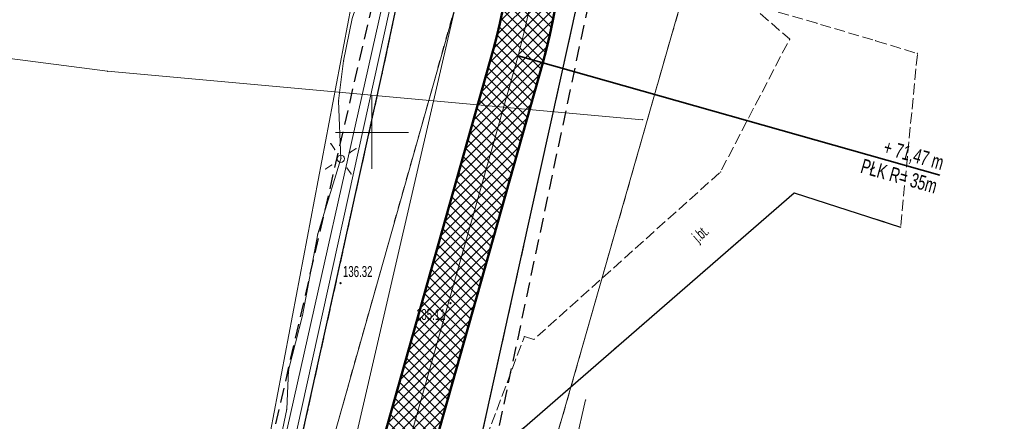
# Model space of a CAD drawing. Extents: x 6456700 to 6518119, y 5963420 to 5980059.
# Tile 81 of 256: x 6512145 to 6512212, y 5964529 to 5964557. Entities that reach past the tile are written whole.
import ezdxf
from ezdxf.enums import TextEntityAlignment as Align

# ---------------------------------------------------------------- set-up
doc = ezdxf.new("R2010")
doc.units = 0
doc.header["$MEASUREMENT"] = 0
for name, pattern in [('L_0_03', [1, 0.5, -0.5]), ('L_0_04', [1.5, 1, -0.5]), ('L_0_52', [1, 0.75, -0.25])]:
    doc.linetypes.add(name, pattern=pattern)
doc.layers.get('0').update_dxf_attribs({"color": 2, "linetype": 'CONTINUOUS', "lineweight": 5})
for name, color, linetype, lineweight in [('18mm Kreska ciągła', 7, 'CONTINUOUS', 18), ('218_kontur_uzytku_gruntowego', 96, 'L_0_03', 18), ('219_dzialka_ewidencyjna', 7, 'CONTINUOUS', 18), ('35mm Ciągła', 7, 'CONTINUOUS', 35), ('50mm Kreska ciągła', 7, 'CONTINUOUS', 50), ('9mm Kreska ciągła', 252, 'CONTINUOUS', 9), ('jezdnia', 7, 'CONTINUOUS', 18), ('jezdnia_Atr17', 7, 'CONTINUOUS', 18), ('kraweznik', 7, 'CONTINUOUS', 18), ('latarnia', 7, 'CONTINUOUS', 18), ('pikieta_sztuczna', 7, 'CONTINUOUS', 18), ('pikieta_sztuczna_Atr2', 7, 'CONTINUOUS', 18), ('przewod_elektroenergetyczny_podziemny', 7, 'CONTINUOUS', 18), ('przewod_elektroenergetyczny_sredniego_napiecia', 7, 'CONTINUOUS', 18), ('przewod_kanalizacyjny', 7, 'CONTINUOUS', 18), ('przewod_telekomunikacyjny_napowietrzny', 7, 'CONTINUOUS', 18), ('sciana_oporowa__linia_', 7, 'CONTINUOUS', 18), ('siatka_krzyrzy', 7, 'CONTINUOUS', 18), ('Zakres', 7, 'CONTINUOUS', 18)]:
    doc.layers.add(name, color=color, linetype=linetype, lineweight=lineweight)
doc.styles.get("Standard").update_dxf_attribs({"font": 'txt', "width": 0.75})
doc.styles.add('Znaczniki', font='GOTHIC.TTF', dxfattribs={"width": 0.7})

# ---------------------------------------------------------------- blocks, each defined once
blk = doc.blocks.new('mdcp_nowa')
at = {"layer": 'pikieta_sztuczna', "linetype": 'Continuous', "lineweight": 18}
for points in [[(6494897.85, 5980989.645, 1), (6494897.85, 5980989.735, 1)], [(6494905.37, 5980988.275, 1), (6494905.37, 5980988.365, 1)]]:
    blk.add_hatch(color=18, dxfattribs=at).paths.add_polyline_path(points)
for p in [(6494937.336, 5981005.402), (6494936.179, 5980993.529)]:
    blk.add_point(p)
at = {"layer": '218_kontur_uzytku_gruntowego', "lineweight": 18, "flags": 128}
for points in [[(6494904.26, 5980949.94), (6494922.88, 5981014.92)], [(6494907.1, 5981013.59), (6494894.76, 5980969.89)]]:
    blk.add_lwpolyline(points, dxfattribs=at)
at = {"layer": '219_dzialka_ewidencyjna', "color": 3, "linetype": 'Continuous', "lineweight": 18, "flags": 128}
for points in [[(6494904.26, 5980949.94), (6494922.88, 5981014.92)], [(6494894.76, 5980969.89), (6494907.1, 5981013.59)]]:
    blk.add_lwpolyline(points, dxfattribs=at)
at = {"layer": 'jezdnia', "color": 7, "linetype": 'L_0_52', "lineweight": 18, "flags": 128}
for points in [[(6494901.28, 5981033.55), (6494895.98, 5981037.05), (6494891.79, 5981038.5), (6494887.13, 5981039.27), (6494882.27, 5981039.11), (6494875.49, 5981037.4), (6494866.94, 5981034.2), (6494865.13, 5981033.98), (6494863.73, 5981033.8), (6494859.98, 5981033.33), (6494859.47, 5981035.75), (6494866.03, 5981036.51), (6494874.51, 5981040.25), (6494881.85, 5981042.1), (6494887.33, 5981042.28), (6494892.57, 5981041.41), (6494897.26, 5981039.7), (6494882.58, 5981059.01), (6494884.95, 5981060.87), (6494891.08, 5981052.78), (6494898.92, 5981042.35), (6494908.85, 5981029.59), (6494911.52, 5981023.9), (6494915.25, 5981014.07), (6494914.78, 5981012.09), (6494906.97, 5980976.83), (6494902.68, 5980957.34), (6494894.73, 5980959.02), (6494897.08, 5980960.46), (6494898.72, 5980967.42), (6494893.04, 5980969.39), (6494900.7, 5981004.04), (6494905.1, 5981024.68), (6494905.84, 5981028.59), (6494904.34, 5981030.87)], [(6494910.43, 5980986.04), (6494911.08, 5980985.84), (6494923.86, 5980997.3), (6494928.59, 5981006.39), (6494924.9, 5981009.58), (6494914.78, 5981012.09), (6494915.25, 5981014.07), (6494926.7, 5981012.44), (6494925.86, 5981009.71), (6494927.38, 5981009.24), (6494927.14, 5981008.42), (6494930.47, 5981007.46), (6494934.47, 5981006.27), (6494937.336, 5981005.402), (6494936.179, 5980993.529), (6494928.9, 5980995.86), (6494906.97, 5980976.83)]]:
    blk.add_lwpolyline(points, close=True, dxfattribs=at)
at = {"layer": 'jezdnia'}
for p in [(6494930.47, 5981007.46), (6494928.59, 5981006.39), (6494934.47, 5981006.27), (6494900.7, 5981004.04), (6494923.86, 5980997.3), (6494928.9, 5980995.86), (6494910.43, 5980986.04), (6494911.08, 5980985.84)]:
    blk.add_point(p, dxfattribs=at)
at = {"layer": 'kraweznik', "color": 7, "linetype": 'Continuous', "lineweight": 25, "flags": 128}
for points in [[(6494897.08, 5980960.46), (6494898.72, 5980967.42), (6494893.04, 5980969.39), (6494900.7, 5981004.04), (6494905.1, 5981024.68)], [(6494902.53, 5980950.23), (6494902.68, 5980957.34), (6494906.97, 5980976.83), (6494914.78, 5981012.09), (6494924.9, 5981009.58)], [(6494906.97, 5980976.83), (6494928.9, 5980995.86), (6494936.179, 5980993.529)]]:
    blk.add_lwpolyline(points, dxfattribs=at)
at = {"layer": 'kraweznik'}
for p in [(6494900.7, 5981004.04), (6494928.9, 5980995.86)]:
    blk.add_point(p, dxfattribs=at)
at = {"layer": 'latarnia', "color": 7, "linetype": 'Continuous', "lineweight": 13, "flags": 128}
for points in [[(6494897.451, 5980998.822), (6494897.172, 5980999.236)], [(6494898.492, 5980998.618), (6494898.906, 5980998.897)], [(6494897.247, 5980997.781), (6494896.833, 5980997.502)], [(6494898.288, 5980997.577), (6494898.567, 5980997.163)]]:
    blk.add_lwpolyline(points, dxfattribs=at)
at = {"layer": 'latarnia', "color": 7, "linetype": 'Continuous', "lineweight": 13}
blk.add_circle((6494897.87, 5980998.2), 0.25, dxfattribs=at)
at = {"layer": 'latarnia'}
for p in [(6494897.172, 5980999.236), (6494897.451, 5980998.822), (6494898.492, 5980998.618), (6494898.906, 5980998.897), (6494897.247, 5980997.781), (6494897.87, 5980998.2), (6494896.833, 5980997.502), (6494898.288, 5980997.577), (6494898.567, 5980997.163)]:
    blk.add_point(p, dxfattribs=at)
at = {"layer": 'pikieta_sztuczna', "color": 7, "linetype": 'Continuous', "lineweight": 18}
for centre in [(6494897.85, 5980989.69), (6494905.37, 5980988.32)]:
    blk.add_circle(centre, 0.045, dxfattribs=at)
at = {"layer": 'pikieta_sztuczna'}
for p in [(6494897.85, 5980989.69), (6494905.37, 5980988.32)]:
    blk.add_point(p, dxfattribs=at)
at = {"layer": 'przewod_elektroenergetyczny_podziemny', "color": 1, "linetype": 'Continuous', "lineweight": 18, "flags": 128}
for points in [[(6494892.56, 5980976.89), (6494901.84, 5981025.85), (6494895.3, 5981033.34), (6494895.01, 5981040.85), (6494891.23, 5981046.73)], [(6494891.38, 5980970.44), (6494892.73, 5980973.81), (6494893.39, 5980977.37), (6494894.17, 5980981.06), (6494894.29, 5980983.73), (6494895.24, 5980987.47), (6494896.29, 5980993.06), (6494897.87, 5980998.2), (6494897.71, 5981002.15), (6494898.05, 5981004.89), (6494898.65, 5981007.79), (6494900.31, 5981012.68), (6494901.06, 5981014.51), (6494901.41, 5981015.18), (6494901.97, 5981015.33)]]:
    blk.add_lwpolyline(points, dxfattribs=at)
at = {"layer": 'przewod_elektroenergetyczny_podziemny'}
for p in [(6494898.05, 5981004.89), (6494897.71, 5981002.15), (6494897.87, 5980998.2), (6494896.29, 5980993.06), (6494895.24, 5980987.47), (6494894.29, 5980983.73), (6494894.17, 5980981.06)]:
    blk.add_point(p, dxfattribs=at)
at = {"layer": 'przewod_elektroenergetyczny_sredniego_napiecia', "color": 1, "linetype": 'Continuous', "lineweight": 18, "flags": 128}
blk.add_lwpolyline([(6494907.06, 5981014.49), (6494890.22, 5980941.65)], dxfattribs=at)
at = {"layer": 'przewod_kanalizacyjny', "color": 34, "linetype": 'Continuous', "lineweight": 18, "flags": 128}
blk.add_lwpolyline([(6494907.97, 5980952.85), (6494908.57, 5980955.48), (6494913.95, 5980978.8), (6494914.62, 5980981.7)], dxfattribs=at)
at = {"layer": 'przewod_kanalizacyjny'}
blk.add_point((6494914.62, 5980981.7), dxfattribs=at)
at = {"layer": 'przewod_telekomunikacyjny_napowietrzny', "color": 30, "linetype": 'Continuous', "lineweight": 18, "flags": 128}
for points in [[(6494862.52, 5981006.69), (6494881.9, 5981004.19)], [(6494881.9, 5981004.19), (6494918.52, 5981000.87)]]:
    blk.add_lwpolyline(points, dxfattribs=at)
at = {"layer": 'przewod_telekomunikacyjny_napowietrzny'}
for p in [(6494881.9, 5981004.19), (6494881.9, 5981004.19), (6494881.9, 5981004.19), (6494918.52, 5981000.87), (6494918.52, 5981000.87)]:
    blk.add_point(p, dxfattribs=at)
at = {"layer": 'przewod_telekomunikacyjny_napowietrzny', "color": 30}
for p in [(6494881.9, 5981004.19), (6494881.9, 5981004.19), (6494918.52, 5981000.87)]:
    blk.add_point(p, dxfattribs=at)
at = {"layer": 'sciana_oporowa__linia_', "color": 7, "linetype": 'Continuous', "lineweight": 18, "flags": 128}
for points in [[(6494905.495, 5981028.57), (6494903.294, 5981017.897), (6494892.406, 5980968.582), (6494891.177, 5980968.894)], [(6494905.005, 5981028.671), (6494902.805, 5981018.003), (6494891.874, 5980969.378), (6494891.263, 5980969.386)]]:
    blk.add_lwpolyline(points, dxfattribs=at)
at = {"layer": 'siatka_krzyrzy', "linetype": 'Continuous', "lineweight": 18, "flags": 128}
for points in [[(6494900, 5980997.5), (6494900, 5981002.5)], [(6494897.5, 5981000), (6494902.5, 5981000)]]:
    blk.add_lwpolyline(points, dxfattribs=at)
at = {"layer": 'Zakres', "linetype": 'L_0_04', "lineweight": 25, "flags": 128}
blk.add_lwpolyline([(6495113.77, 5985050.22), (6495121.12, 5984877.07), (6495125.76, 5984757.87), (6495129.89, 5984649.81), (6495141.08, 5984611.3), (6495145.77, 5984544.53), (6495147.36, 5984487.27), (6495157.22, 5984392.07), (6495162.95, 5984387.45), (6495180.24, 5984384.16), (6495229.5, 5984386.61), (6495251.65, 5984373.41), (6495258.77, 5984357.12), (6495255.44, 5984330.44), (6495250.77, 5984304.39), (6495252.21, 5984282.78), (6495255.46, 5984256.45), (6495254.94, 5984238.25), (6495266.4, 5984211), (6495277.24, 5984182.33), (6495294.2, 5984133.19), (6495300.94, 5984095.37), (6495313.24, 5984037.69), (6495317.44, 5983978.18), (6495300.35, 5983922.18), (6495282.35, 5983883.38), (6495266.21, 5983862.23), (6495242.03, 5983839.67), (6495211.11, 5983816.86), (6495158.26, 5983772.66), (6495130.6, 5983651.16), (6495116.31, 5983543.43), (6495129.51, 5983346.73), (6495134.58, 5983264.71), (6495139.64, 5983186.97), (6495193.25, 5983077.94), (6495199.2, 5983041.97), (6495206.23, 5983026), (6495208.96, 5983004.88), (6495202.27, 5982979.48), (6495202.42, 5982950.13), (6495209.35, 5982897.38), (6495215.97, 5982850.34), (6495228.6, 5982809.97), (6495226.85, 5982778.82), (6495225.04, 5982750.56), (6495220.26, 5982723.37), (6495226.54, 5982679.97), (6495206.06, 5982669.48), (6495192.68, 5982657.71), (6495184.57, 5982648.65), (6495174.78, 5982624.58), (6495164.23, 5982604.61), (6495150.7, 5982588.3), (6495137.69, 5982582.43), (6495118.26, 5982573.75), (6495100.35, 5982558.42), (6495090.36, 5982544.99), (6495075.87, 5982519.06), (6495060.83, 5982499.68), (6495049.41, 5982485.49), (6495035.07, 5982459.7), (6495006.7, 5982406.64), (6494980.89, 5982351.84), (6494944.35, 5982293.29), (6494925.72, 5982250.11), (6494905.2, 5982190.37), (6494898.43, 5982153.5), (6494879.51, 5982063.89), (6494864.14, 5981992.66), (6494816.93, 5981768.61), (6494777.79, 5981577.7), (6494739.84, 5981394.72), (6494718.65, 5981297.89), (6494716.45, 5981237.31), (6494738.62, 5981208.21), (6494776.48, 5981173.06), (6494817.16, 5981137.44), (6494847.63, 5981109.8), (6494877.39, 5981077.08), (6494912.75, 5981030.55), (6494916.06, 5981014.71), (6494903.86, 5980957.01), (6494916.13, 5980953.51), (6494892.32, 5980927.59), (6494850.7, 5980858.8), (6494806.81, 5980779.89), (6494785.1, 5980753.49), (6494715.22, 5980723.29), (6494679.96, 5980686.78), (6494651.35, 5980651.29), (6494549.14, 5980683.24), (6494511.84, 5980659.66), (6494443.61, 5980630.33), (6494428.78, 5980598.6), (6494431.58, 5980579.46), (6494420.56, 5980549.76), (6494416.45, 5980528.2), (6494403.86, 5980507.16), (6494388.89, 5980482.96), (6494365.32, 5980407.99), (6494335.67, 5980315.15), (6494332.29, 5980297.41), (6494335.1, 5980278.18), (6494347.25, 5980254.84), (6494336.79, 5980250.09), (6494300.04, 5980271.34), (6494320.8, 5980301.43), (6494336.81, 5980349.17), (6494344.85, 5980380.92), (6494360.85, 5980437.13), (6494374.18, 5980476.38), (6494386.14, 5980498.84), (6494403.02, 5980528.52), (6494411.33, 5980563.19), (6494420.84, 5980586.25), (6494420.25, 5980601.11), (6494434.95, 5980635.94), (6494446.75, 5980644.99), (6494465.77, 5980647.27), (6494513.02, 5980669.46), (6494507.85, 5980679.68), (6494547.89, 5980705.83), (6494570.06, 5980691.34), (6494636.17, 5980669.05), (6494706.14, 5980756.86), (6494742.78, 5980772.58), (6494798.53, 5980814.27), (6494826.12, 5980867.97), (6494849.57, 5980908.6), (6494845.35, 5980942.01), (6494853.94, 5980970.83), (6494891.08, 5980960.54), (6494890.11, 5980965.73), (6494903.94, 5981025.69), (6494869.98, 5981070.3), (6494770.97, 5981160.58), (6494728.18, 5981200.64), (6494706.13, 5981229.56), (6494707.94, 5981299.75), (6494728.84, 5981398.1), (6494767.06, 5981580.19), (6494806.17, 5981770.55), (6494854.36, 5981994.76), (6494869.73, 5982065.97), (6494888.61, 5982155.44), (6494891.67, 5982173.95), (6494895.82, 5982197.45), (6494916.38, 5982253.72), (6494935.47, 5982297.95), (6494954.97, 5982331.67), (6494972.09, 5982356.64), (6494997.76, 5982411.14), (6495026.29, 5982464.48), (6495041.09, 5982491.09), (6495052.99, 5982505.88), (6495067.51, 5982524.6), (6495081.94, 5982550.43), (6495092.99, 5982565.28), (6495112.86, 5982582.29), (6495133.59, 5982591.55), (6495144.48, 5982596.46), (6495155.87, 5982610.19), (6495165.7, 5982628.8), (6495175.96, 5982654.03), (6495185.62, 5982664.83), (6495200.4, 5982677.82), (6495212.49, 5982688.04), (6495209.64, 5982723.43), (6495215.22, 5982750.57), (6495216.87, 5982779.54), (6495218.31, 5982809.31), (6495206.86, 5982847.92), (6495199.44, 5982894.74), (6495192.11, 5982948.71), (6495190.16, 5982979.24), (6495183.47, 5983075.16), (6495129.79, 5983184.34), (6495124.6, 5983264.07), (6495119.53, 5983346.09), (6495106.27, 5983543.75), (6495120.74, 5983652.9), (6495148.75, 5983779.42), (6495204.15, 5983826.04), (6495273.41, 5983889.36), (6495288.53, 5983927.42), (6495300.83, 5983964.69), (6495303.91, 5983980.14), (6495301.32, 5984039.55), (6495291.1, 5984093.63), (6495284.5, 5984130.67), (6495267.84, 5984178.93), (6495257.12, 5984207.3), (6495244.96, 5984236.19), (6495244.79, 5984255.42), (6495242.25, 5984281.97), (6495240.71, 5984304.95), (6495245.55, 5984331.94), (6495248.51, 5984355.64), (6495243.77, 5984366.47), (6495226.98, 5984376.47), (6495179.54, 5984374.12), (6495158.61, 5984378.09), (6495147.7, 5984386.91), (6495137.38, 5984486.61), (6495135.78, 5984544.04), (6495131.18, 5984609.54), (6495119.95, 5984648.2), (6495115.76, 5984757.49), (6495111.12, 5984876.67), (6495103.73, 5985050.93), (6495109.36, 5985081.73), (6495120.41, 5985085.88)], close=True, dxfattribs=at)
at = {"layer": 'jezdnia_Atr17', "color": 7, "lineweight": 15, "width": 0.66}
blk.add_text('j.bt.', height=0.75, rotation=41, dxfattribs=at).set_placement((6494921.838, 5980993.006), align=Align.TOP_LEFT)
at = {"layer": 'pikieta_sztuczna_Atr2', "color": 7, "lineweight": 15, "width": 0.66}
for s, p in [('136.32', (6494898.01, 5980990.86)), ('135.11', (6494903.01, 5980987.92))]:
    blk.add_text(s, height=0.75, dxfattribs=at).set_placement(p, align=Align.TOP_LEFT)

msp = doc.modelspace()

# ---------------------------------------------------------------- block references
at = {"linetype": 'ByBlock'}
msp.add_blockref('mdcp_nowa', (17268.786, -16450.998), dxfattribs=at)

# ---------------------------------------------------------------- next in the draw order: hatches: boundary and pattern name
at = {"layer": '9mm Kreska ciągła'}
h = msp.add_hatch(dxfattribs=at)
h.set_pattern_fill('ANSI37', color=256, scale=4)
h.set_pattern_definition([(45, (6511391.7311, 5964414.95413), (-0.3535534, 0.3535534), []), (135, (6511391.7311, 5964414.95413), (-0.3535534, -0.3535534), [])])
h.paths.add_polyline_path([(6511984.082, 5964771.402), (6511986.655, 5964773.776), (6512013.817, 5964744.33, 0.025742), (6512032.026, 5964726.523), (6512141.367, 5964630.089, -0.068261), (6512159.562, 5964608.994), (6512175.935, 5964583.751, -0.215922), (6512180.47, 5964553.766), (6512164.353, 5964496.691, 0.178914), (6512164.804, 5964490.987, 0.545091), (6512169.798, 5964490.285), (6512163.387, 5964482.863, 0.371591), (6512163.389, 5964486.781, -0.251667), (6512160.985, 5964497.642), (6512177.102, 5964554.717, 0.215922), (6512172.999, 5964581.847), (6512156.625, 5964607.09, 0.068261), (6512139.052, 5964627.464), (6512029.711, 5964723.898, -0.025742), (6512011.245, 5964741.957)])

# ---------------------------------------------------------------- next in the draw order: linework, layer by layer
at = {"layer": '18mm Kreska ciągła', "color": 4, "ltscale": 0.1}
msp.add_lwpolyline([(6512168.646, 5965713.182), (6512167.854, 5965712.712, 0.209217), (6512163.177, 5965706.2), (6512131.016, 5965555.627, 0.000754), (6512124.763, 5965526.137), (6511981.952, 5964848.133, 0.046783), (6511981.208, 5964841.64), (6511980.073, 5964786.562, 0.193797), (6511985.368, 5964772.589), (6512012.531, 5964743.143, 0.025742), (6512030.868, 5964725.211), (6512140.209, 5964628.776, -0.068261), (6512158.093, 5964608.042), (6512174.467, 5964582.799, -0.215922), (6512178.786, 5964554.241), (6512162.669, 5964497.166, 0.284572), (6512165.572, 5964487.044), (6512166.371, 5964486.319)], format="xyb", dxfattribs=at)
at = {"layer": '35mm Ciągła'}
msp.add_line((6512178.786, 5964554.241), (6512207.657, 5964546.089), dxfattribs=at)
at = {"layer": '50mm Kreska ciągła', "color": 6, "ltscale": 0.1}
msp.add_lwpolyline([(6511984.081, 5964771.403, 0.000009), (6511984.082, 5964771.402), (6512011.245, 5964741.957, 0.025742), (6512029.711, 5964723.898), (6512139.052, 5964627.464, -0.068261), (6512156.625, 5964607.09), (6512172.999, 5964581.847, -0.215922), (6512177.102, 5964554.717), (6512160.985, 5964497.642, 0.251667), (6512163.389, 5964486.781, -0.371591), (6512163.387, 5964482.863), (6512169.798, 5964490.285, -0.545091), (6512164.804, 5964490.987, -0.178914), (6512164.353, 5964496.691), (6512180.47, 5964553.766, 0.215922), (6512175.935, 5964583.751), (6512159.562, 5964608.994, 0.068261), (6512141.367, 5964630.089), (6512032.026, 5964726.523, -0.025742), (6512013.817, 5964744.33), (6511986.655, 5964773.776), (6511986.655, 5964773.776)], format="xyb", close=True, dxfattribs=at)

# ---------------------------------------------------------------- next in the draw order: texts
at = {"layer": '18mm Kreska ciągła', "insert": (6512207.657, 5964546.089), "char_height": 1, "attachment_point": 6, "rotation": 344.23193, "style": 'Znaczniki'}
msp.add_mtext('+ 71,47 m\\PPŁK R= 35m', dxfattribs=at)

doc.saveas('drawing.dxf')
